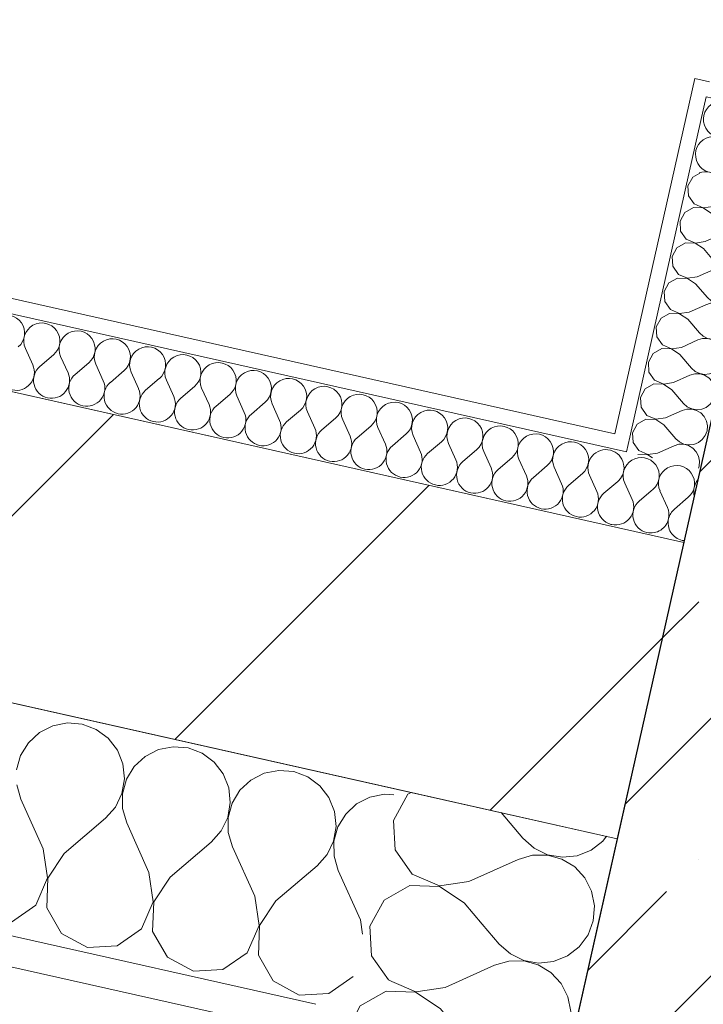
# Model space of a CAD drawing. Header units: millimetres. Extents: x -7218036 to -6920397, y 6117771 to 6333681.
# Tile 61 of 89: x -7179657 to -7179206, y 6150749 to 6151398. Entities that reach past the tile are written whole.
import ezdxf

# ---------------------------------------------------------------- set-up
doc = ezdxf.new("R2010")
doc.units = ezdxf.units.MM
doc.header["$MEASUREMENT"] = 0
for name, color, linetype in [('АР-Стены_внешние_.АР', 7, 'Continuous'), ('АР-Стены_внутренние_пилоны.АР', 7, 'Continuous'), ('АР-Стены_Перегородки_100_.АР', 7, 'Continuous'), ('ИОС-Шахты и отверстия.АР', 7, 'Continuous')]:
    doc.layers.add(name, color=color, linetype=linetype)
for name, color, linetype, lineweight in [('АР-Стены_внешние_.АР_Ном._пера__1', 7, 'Continuous', 0), ('АР-Стены_внутренние_пилоны.АР_Ном._пера__1', 7, 'Continuous', 30), ('АР-Стены_Перегородки_100_.АР_Ном._пера__1', 7, 'Continuous', 15), ('ИОС-Шахты и отверстия.АР_Ном._пера__1', 7, 'Continuous', 0)]:
    doc.layers.add(name, color=color, linetype=linetype, lineweight=lineweight)
pattern_1 = [(45, (-6566190.34, 6563027.8), (-111.369318, 111.369318), [0, -105, 0, -157.5]), (110, (-6565840.34, 6563027.8), (148.001588, 53.868173), [0, -77, 0, -133])]

# ---------------------------------------------------------------- blocks, each defined once
blk = doc.blocks.new('*X176', base_point=(-6566190.34, 6562677.79))
at = {"layer": 'АР-Стены_Перегородки_100_.АР_Ном._пера__1', "color": 7, "linetype": 'Continuous', "lineweight": 0}
for p, q in [((-7179401.15, 6150887.57), (-7179410.47, 6150870.41)), ((-7179398.98, 6150888.81), (-7179401.15, 6150887.57)), ((-7179339.68, 6150875.49), (-7179325.27, 6150858.6)), ((-7179410.47, 6150870.41), (-7179409.38, 6150850.93)), ((-7179325.27, 6150858.6), (-7179317.9, 6150852.06)), ((-7179280.37, 6150850.78), (-7179272.58, 6150856.8)), ((-7179272.58, 6150856.8), (-7179270.29, 6150859.9)), ((-7179409.38, 6150850.93), (-7179398.21, 6150834.92)), ((-7179317.9, 6150852.06), (-7179309.03, 6150847.78)), ((-7179289.52, 6150847.11), (-7179280.37, 6150850.78)), ((-7179360.98, 6150830.02), (-7179328.4, 6150844.66)), ((-7179318.94, 6150847.42), (-7179328.4, 6150844.66)), ((-7179309.09, 6150847.5), (-7179318.94, 6150847.42)), ((-7179299.59, 6150844.87), (-7179309.09, 6150847.5)), ((-7179309.03, 6150847.78), (-7179299.32, 6150846.09)), ((-7179291.79, 6150840.13), (-7179299.59, 6150844.87)), ((-7179299.32, 6150846.09), (-7179289.52, 6150847.11)), ((-7179398.21, 6150834.92), (-7179380.29, 6150827.18)), ((-7179380.29, 6150827.18), (-7179360.98, 6150830.02)), ((-7179399.86, 6150827.56), (-7179416.8, 6150817.87)), ((-7179380.35, 6150826.9), (-7179399.86, 6150827.56)), ((-7179364.11, 6150816.08), (-7179380.35, 6150826.9)), ((-7179416.8, 6150817.87), (-7179426.12, 6150800.72)), ((-7179364.11, 6150816.08), (-7179352.07, 6150801.97)), ((-7179426.12, 6150800.72), (-7179425.03, 6150781.23)), ((-7179425.03, 6150781.23), (-7179413.86, 6150765.23)), ((-7179413.86, 6150765.23), (-7179411.62, 6150764.26))]:
    blk.add_line(p, q, dxfattribs=at)
blk = doc.blocks.new('*X178', base_point=(-6566190.34, 6562677.79))
at = {"layer": 'АР-Стены_Перегородки_100_.АР_Ном._пера__1', "color": 7, "linetype": 'Continuous', "lineweight": 0}
for p, q in [((-7179291.17, 6150839.76), (-7179291.79, 6150840.13)), ((-7179284.47, 6150832.53), (-7179291.17, 6150839.76)), ((-7179280, 6150823.75), (-7179284.47, 6150832.53)), ((-7179278.1, 6150814.08), (-7179280, 6150823.75)), ((-7179278.91, 6150804.26), (-7179278.1, 6150814.08)), ((-7179282.38, 6150795.04), (-7179278.91, 6150804.26)), ((-7179352.07, 6150801.97), (-7179340.93, 6150788.91)), ((-7179288.23, 6150787.11), (-7179282.38, 6150795.04)), ((-7179340.93, 6150788.91), (-7179333.56, 6150782.37)), ((-7179296.03, 6150781.09), (-7179288.23, 6150787.11)), ((-7179334.6, 6150777.73), (-7179344.06, 6150774.97)), ((-7179324.74, 6150777.81), (-7179334.6, 6150777.73)), ((-7179333.56, 6150782.37), (-7179324.68, 6150778.09)), ((-7179315.25, 6150775.18), (-7179324.74, 6150777.81)), ((-7179324.68, 6150778.09), (-7179314.97, 6150776.4)), ((-7179314.97, 6150776.4), (-7179305.17, 6150777.42)), ((-7179305.17, 6150777.42), (-7179296.03, 6150781.09)), ((-7179376.63, 6150760.32), (-7179344.06, 6150774.97)), ((-7179306.83, 6150770.06), (-7179315.25, 6150775.18)), ((-7179300.12, 6150762.84), (-7179306.83, 6150770.06)), ((-7179411.62, 6150764.26), (-7179395.94, 6150757.49)), ((-7179415.51, 6150757.87), (-7179432.46, 6150748.18)), ((-7179396, 6150757.21), (-7179415.51, 6150757.87)), ((-7179379.76, 6150746.38), (-7179396, 6150757.21)), ((-7179395.94, 6150757.49), (-7179376.63, 6150760.32)), ((-7179295.65, 6150754.06), (-7179300.12, 6150762.84)), ((-7179293.75, 6150744.39), (-7179295.65, 6150754.06)), ((-7179432.46, 6150748.18), (-7179435.16, 6150743.2)), ((-7179379.76, 6150746.38), (-7179363.26, 6150727.05)), ((-7179294.56, 6150734.57), (-7179293.75, 6150744.39)), ((-7179298.03, 6150725.35), (-7179294.56, 6150734.57)), ((-7179303.88, 6150717.42), (-7179298.03, 6150725.35)), ((-7179307.6, 6150714.55), (-7179303.88, 6150717.42))]:
    blk.add_line(p, q, dxfattribs=at)
blk = doc.blocks.new('Стена_76_5', base_point=(-7179263.11, 6150858.29))
at = {"layer": 'АР-Стены_Перегородки_100_.АР_Ном._пера__1', "color": 7, "linetype": 'Continuous', "lineweight": 0, "flags": 128}
for points in [[(-7179263.11, 6150858.29), (-7179409.47, 6150891.17)], [(-7179644.42, 6149160.6), (-7179263.11, 6150858.29)]]:
    blk.add_lwpolyline(points, dxfattribs=at)
at = {"layer": 'АР-Стены_Перегородки_100_.АР', "color": 7, "lineweight": 0}
for name in ['*X176', '*X178']:
    blk.add_blockref(name, (-6566190.34, 6562677.79), dxfattribs=at)
blk = doc.blocks.new('*X184', base_point=(-6566190.34, 6562677.79))
at = {"layer": 'АР-Стены_Перегородки_100_.АР_Ном._пера__1', "color": 7, "linetype": 'Continuous', "lineweight": 0}
for p, q in [((-7179635.13, 6150932.72), (-7179643.91, 6150928.25)), ((-7179625.46, 6150934.62), (-7179635.13, 6150932.72)), ((-7179615.64, 6150933.81), (-7179625.46, 6150934.62)), ((-7179606.42, 6150930.35), (-7179615.64, 6150933.81)), ((-7179643.91, 6150928.25), (-7179651.14, 6150921.55)), ((-7179598.49, 6150924.49), (-7179606.42, 6150930.35)), ((-7179651.14, 6150921.55), (-7179656.26, 6150913.13)), ((-7179592.47, 6150916.7), (-7179598.49, 6150924.49)), ((-7179656.26, 6150913.13), (-7179658.88, 6150903.63)), ((-7179588.8, 6150907.55), (-7179592.47, 6150916.7)), ((-7179565.44, 6150917.07), (-7179574.22, 6150912.6)), ((-7179555.77, 6150918.97), (-7179565.44, 6150917.07)), ((-7179545.95, 6150918.16), (-7179555.77, 6150918.97)), ((-7179536.73, 6150914.69), (-7179545.95, 6150918.16)), ((-7179528.8, 6150908.84), (-7179536.73, 6150914.69)), ((-7179587.78, 6150897.75), (-7179588.8, 6150907.55)), ((-7179574.22, 6150912.6), (-7179581.45, 6150905.9)), ((-7179522.78, 6150901.04), (-7179528.8, 6150908.84)), ((-7179581.45, 6150905.9), (-7179586.56, 6150897.48)), ((-7179519.11, 6150891.9), (-7179522.78, 6150901.04)), ((-7179495.75, 6150901.42), (-7179504.53, 6150896.94)), ((-7179486.08, 6150903.32), (-7179495.75, 6150901.42)), ((-7179476.26, 6150902.51), (-7179486.08, 6150903.32)), ((-7179467.04, 6150899.04), (-7179476.26, 6150902.51)), ((-7179658.81, 6150893.78), (-7179656.04, 6150884.32)), ((-7179589.47, 6150888.04), (-7179587.78, 6150897.75)), ((-7179586.56, 6150897.48), (-7179589.19, 6150887.98)), ((-7179504.53, 6150896.94), (-7179511.75, 6150890.24)), ((-7179459.11, 6150893.19), (-7179467.04, 6150899.04)), ((-7179593.75, 6150879.17), (-7179589.47, 6150888.04)), ((-7179589.19, 6150887.98), (-7179589.11, 6150878.12)), ((-7179518.08, 6150882.1), (-7179519.11, 6150891.9)), ((-7179511.75, 6150890.24), (-7179516.87, 6150881.82)), ((-7179453.08, 6150885.39), (-7179459.11, 6150893.19)), ((-7179416.39, 6150887.67), (-7179426.06, 6150885.76)), ((-7179410.37, 6150887.17), (-7179416.39, 6150887.67)), ((-7179641.4, 6150851.75), (-7179656.04, 6150884.32)), ((-7179519.78, 6150872.39), (-7179518.08, 6150882.1)), ((-7179516.87, 6150881.82), (-7179519.49, 6150872.32)), ((-7179449.42, 6150876.24), (-7179453.08, 6150885.39)), ((-7179434.84, 6150881.29), (-7179442.06, 6150874.59)), ((-7179426.06, 6150885.76), (-7179434.84, 6150881.29)), ((-7179600.29, 6150871.8), (-7179593.75, 6150879.17)), ((-7179589.11, 6150878.12), (-7179586.35, 6150868.67)), ((-7179448.39, 6150866.44), (-7179449.42, 6150876.24)), ((-7179442.06, 6150874.59), (-7179447.18, 6150866.17)), ((-7179627.46, 6150848.62), (-7179600.29, 6150871.8)), ((-7179571.7, 6150836.09), (-7179586.35, 6150868.67)), ((-7179524.06, 6150863.51), (-7179519.78, 6150872.39)), ((-7179519.49, 6150872.32), (-7179519.42, 6150862.47)), ((-7179530.6, 6150856.14), (-7179524.06, 6150863.51)), ((-7179519.42, 6150862.47), (-7179516.66, 6150853.01)), ((-7179450.08, 6150856.74), (-7179448.39, 6150866.44)), ((-7179447.18, 6150866.17), (-7179449.8, 6150856.67)), ((-7179557.77, 6150832.96), (-7179530.6, 6150856.14)), ((-7179454.36, 6150847.86), (-7179450.08, 6150856.74)), ((-7179449.8, 6150856.67), (-7179449.73, 6150846.82)), ((-7179638.56, 6150832.43), (-7179641.4, 6150851.75)), ((-7179627.46, 6150848.62), (-7179638.28, 6150832.37)), ((-7179502.01, 6150820.44), (-7179516.66, 6150853.01)), ((-7179460.9, 6150840.49), (-7179454.36, 6150847.86)), ((-7179449.73, 6150846.82), (-7179446.97, 6150837.36)), ((-7179568.87, 6150816.78), (-7179571.7, 6150836.09)), ((-7179488.07, 6150817.31), (-7179460.9, 6150840.49)), ((-7179432.32, 6150804.79), (-7179446.97, 6150837.36)), ((-7179646.3, 6150814.52), (-7179638.56, 6150832.43)), ((-7179638.28, 6150832.37), (-7179638.94, 6150812.86)), ((-7179557.77, 6150832.96), (-7179568.59, 6150816.72)), ((-7179576.61, 6150798.86), (-7179568.87, 6150816.78)), ((-7179568.59, 6150816.72), (-7179569.25, 6150797.21)), ((-7179499.18, 6150801.13), (-7179502.01, 6150820.44)), ((-7179488.07, 6150817.31), (-7179498.9, 6150801.06)), ((-7179662.31, 6150803.34), (-7179646.3, 6150814.52)), ((-7179638.94, 6150812.86), (-7179629.25, 6150795.92)), ((-7179430.96, 6150795.5), (-7179432.32, 6150804.79)), ((-7179592.62, 6150787.69), (-7179576.61, 6150798.86)), ((-7179569.25, 6150797.21), (-7179559.56, 6150780.27)), ((-7179506.92, 6150783.21), (-7179499.18, 6150801.13)), ((-7179498.9, 6150801.06), (-7179499.56, 6150781.56)), ((-7179629.25, 6150795.92), (-7179612.1, 6150786.6)), ((-7179612.1, 6150786.6), (-7179592.62, 6150787.69)), ((-7179522.92, 6150772.04), (-7179506.92, 6150783.21)), ((-7179559.56, 6150780.27), (-7179542.41, 6150770.95)), ((-7179499.56, 6150781.56), (-7179489.87, 6150764.61)), ((-7179542.41, 6150770.95), (-7179522.92, 6150772.04)), ((-7179489.87, 6150764.61), (-7179472.72, 6150755.29)), ((-7179453.23, 6150756.38), (-7179437.23, 6150767.55)), ((-7179472.72, 6150755.29), (-7179453.23, 6150756.38))]:
    blk.add_line(p, q, dxfattribs=at)
blk = doc.blocks.new('Стена_77_5', base_point=(-7179263.11, 6150858.29))
at = {"layer": 'АР-Стены_Перегородки_100_.АР', "linetype": 'Continuous', "lineweight": 0, "true_color": 0x000000}
h = blk.add_hatch(dxfattribs=at)
h.set_pattern_fill('ШТУКАТУРКА__ГИПС_01_0005', color=18, style=0, pattern_type=2)
h.set_pattern_definition(pattern_1)
h.paths.add_polyline_path([(-7179461.85, 6150749.19), (-7182200.31, 6151364.25), (-7182204.69, 6151344.73), (-7179466.24, 6150729.68)])
at = {"layer": 'АР-Стены_Перегородки_100_.АР_Ном._пера__1', "color": 7, "linetype": 'Continuous', "lineweight": 0}
blk.add_line((-7182219.82, 6151368.63), (-7179461.85, 6150749.19), dxfattribs=at)
at = {"layer": 'АР-Стены_Перегородки_100_.АР_Ном._пера__1', "color": 7, "linetype": 'Continuous', "lineweight": 0, "flags": 128}
for points in [[(-7179409.47, 6150891.17), (-7182333.3, 6151547.85)], [(-7182204.69, 6151344.73), (-7179466.24, 6150729.68)]]:
    blk.add_lwpolyline(points, dxfattribs=at)
at = {"layer": 'АР-Стены_Перегородки_100_.АР', "color": 7, "lineweight": 0}
blk.add_blockref('*X184', (-6566190.34, 6562677.79), dxfattribs=at)
blk = doc.blocks.new('Стена_80_5', base_point=(-7179072.15, 6151138.16))
at = {"layer": 'АР-Стены_внутренние_пилоны.АР', "linetype": 'Continuous', "lineweight": 0, "true_color": 0x000000}
h = blk.add_hatch(dxfattribs=at)
h.set_pattern_fill('ЖЕЛЕЗОБЕТОН__PROJECT__0005', color=18, style=0, pattern_type=2)
h.set_pattern_definition([(45, (-6566190.34, 6562677.8), (-84.852814, 84.852814), []), (45, (-6566232.77, 6562720.22), (-84.852814, 84.852814), [90, -30, 0, -30])])
h.paths.add_polyline_path([(-7179166.72, 6151287.51), (-7179644.42, 6149160.6), (-7179444.32, 6148910.67), (-7178977.58, 6150988.81)])
at = {"layer": 'АР-Стены_внутренние_пилоны.АР_Ном._пера__1', "color": 7, "linetype": 'Continuous', "lineweight": 30, "flags": 128}
blk.add_lwpolyline([(-7179166.72, 6151287.51), (-7179644.42, 6149160.6)], dxfattribs=at)
blk = doc.blocks.new('Стена_82_5', base_point=(-7179119.24, 6150928.48))
at = {"layer": 'АР-Стены_внутренние_пилоны.АР', "linetype": 'Continuous', "lineweight": 0, "true_color": 0x000000}
h = blk.add_hatch(dxfattribs=at)
h.set_pattern_fill('БЛОКИ_БЕТОННЫЕ_ЭФФЕКТИВН_7C', color=18, style=0, pattern_type=2)
h.set_pattern_definition([(45, (-6566190.34, 6562677.8), (-127.279217, 127.279217), [])])
h.paths.add_polyline_path([(-7182333.3, 6151547.85), (-7179263.12, 6150858.3), (-7179219.29, 6151053.44), (-7182289.48, 6151742.99)])
at = {"layer": 'АР-Стены_внутренние_пилоны.АР_Ном._пера__1', "color": 7, "linetype": 'Continuous', "lineweight": 15, "flags": 128}
for points in [[(-7179219.29, 6151053.44), (-7182289.48, 6151742.99)], [(-7182333.3, 6151547.85), (-7179263.12, 6150858.3)], [(-7179263.12, 6150858.3), (-7179219.29, 6151053.44)]]:
    blk.add_lwpolyline(points, dxfattribs=at)
blk = doc.blocks.new('*X372', base_point=(-6566190.34, 6562677.79))
at = {"layer": 'АР-Стены_внешние_.АР_Ном._пера__1', "color": 7, "linetype": 'Continuous', "lineweight": 0}
for p, q in [((-7179239.63, 6151088.51), (-7179240.84, 6151087.48)), ((-7179234.98, 6151087.47), (-7179230.1, 6151076.61)), ((-7179216.4, 6151083.3), (-7179225.45, 6151075.57))]:
    blk.add_line(p, q, dxfattribs=at)
for centre, start, end in [((-7179247.35, 6151097.57), 310.47182, 121.85205), ((-7179224.12, 6151092.35), 310.47182, 204.21162), ((-7179200.89, 6151087.13), 139.95398, 194.72947), ((-7179240.96, 6151071.73), 348.03847, 24.21162), ((-7179217.72, 6151066.51), 130.47182, 166.65334), ((-7179217.72, 6151066.51), 258.0301, 263.77732)]:
    blk.add_arc(centre, 11.9, start, end, dxfattribs=at)
blk = doc.blocks.new('*X373', base_point=(-6566190.34, 6562677.79))
at = {"layer": 'АР-Стены_внешние_.АР_Ном._пера__1', "color": 7, "linetype": 'Continuous', "lineweight": 0}
for p, q in [((-7179258.21, 6151092.69), (-7179253.33, 6151081.83)), ((-7179240.84, 6151087.48), (-7179248.68, 6151080.79))]:
    blk.add_line(p, q, dxfattribs=at)
for centre, start, end in [((-7179247.35, 6151097.57), 121.85205, 204.21162), ((-7179270.58, 6151102.79), 323.13698, 11.54646), ((-7179264.19, 6151076.95), 257.34172, 24.21162), ((-7179240.96, 6151071.73), 130.47182, 257.34172), ((-7179240.96, 6151071.73), 257.34172, 348.03847), ((-7179217.72, 6151066.51), 166.65334, 257.34172), ((-7179264.19, 6151076.95), 252.29814, 257.34172), ((-7179217.72, 6151066.51), 257.34172, 258.0301)]:
    blk.add_arc(centre, 11.9, start, end, dxfattribs=at)
blk = doc.blocks.new('*X374', base_point=(-6566190.34, 6562677.79))
at = {"layer": 'АР-Стены_внешние_.АР_Ном._пера__1', "color": 7, "linetype": 'Continuous', "lineweight": 0}
for p, q in [((-7179653.13, 6151181.39), (-7179648.25, 6151170.53)), ((-7179634.55, 6151177.21), (-7179643.61, 6151169.48)), ((-7179629.9, 6151176.17), (-7179625.02, 6151165.31)), ((-7179611.32, 6151171.99), (-7179620.38, 6151164.27)), ((-7179606.67, 6151170.95), (-7179601.79, 6151160.09)), ((-7179588.09, 6151166.78), (-7179597.14, 6151159.05)), ((-7179583.44, 6151165.73), (-7179578.56, 6151154.88)), ((-7179564.86, 6151161.56), (-7179573.91, 6151153.83)), ((-7179560.21, 6151160.52), (-7179555.33, 6151149.66)), ((-7179541.63, 6151156.34), (-7179550.68, 6151148.61)), ((-7179536.98, 6151155.3), (-7179532.1, 6151144.44)), ((-7179518.4, 6151151.12), (-7179527.45, 6151143.4)), ((-7179513.75, 6151150.08), (-7179508.87, 6151139.22)), ((-7179495.16, 6151145.91), (-7179504.22, 6151138.18)), ((-7179490.52, 6151144.86), (-7179485.64, 6151134.01)), ((-7179471.93, 6151140.69), (-7179480.99, 6151132.96)), ((-7179467.29, 6151139.65), (-7179462.41, 6151128.79)), ((-7179448.7, 6151135.47), (-7179457.76, 6151127.74)), ((-7179444.06, 6151134.43), (-7179439.17, 6151123.57)), ((-7179425.47, 6151130.25), (-7179434.53, 6151122.53)), ((-7179420.83, 6151129.21), (-7179415.94, 6151118.35)), ((-7179402.24, 6151125.04), (-7179411.3, 6151117.31)), ((-7179397.6, 6151123.99), (-7179392.71, 6151113.13)), ((-7179379.01, 6151119.82), (-7179388.07, 6151112.09)), ((-7179374.36, 6151118.78), (-7179369.48, 6151107.92)), ((-7179355.78, 6151114.6), (-7179364.84, 6151106.87)), ((-7179351.13, 6151113.56), (-7179346.25, 6151102.7)), ((-7179332.55, 6151109.38), (-7179341.61, 6151101.66)), ((-7179327.9, 6151108.34), (-7179323.02, 6151097.48)), ((-7179309.32, 6151104.17), (-7179318.37, 6151096.44)), ((-7179304.67, 6151103.12), (-7179299.79, 6151092.26)), ((-7179286.09, 6151098.95), (-7179295.14, 6151091.22)), ((-7179281.44, 6151097.9), (-7179276.56, 6151087.05)), ((-7179262.86, 6151093.73), (-7179271.91, 6151086))]:
    blk.add_line(p, q, dxfattribs=at)
for centre, start, end in [((-7179665.51, 6151191.49), 310.47182, 204.21162), ((-7179642.28, 6151186.27), 310.47182, 204.21162), ((-7179619.05, 6151181.05), 310.47182, 204.21162), ((-7179595.82, 6151175.83), 310.47182, 204.21162), ((-7179572.58, 6151170.61), 310.47182, 204.21162), ((-7179549.35, 6151165.4), 310.47182, 204.21162), ((-7179659.11, 6151165.65), 257.34172, 24.21162), ((-7179635.88, 6151160.43), 130.47182, 257.34172), ((-7179526.12, 6151160.18), 310.47182, 204.21162), ((-7179502.89, 6151154.96), 310.47182, 204.21162), ((-7179635.88, 6151160.43), 257.34172, 24.21162), ((-7179612.65, 6151155.21), 130.47182, 257.34172), ((-7179612.65, 6151155.21), 257.34172, 24.21162), ((-7179479.66, 6151149.74), 310.47182, 204.21162), ((-7179589.42, 6151149.99), 130.47182, 257.34172), ((-7179589.42, 6151149.99), 257.34172, 24.21162), ((-7179566.19, 6151144.78), 130.47182, 257.34172), ((-7179456.43, 6151144.53), 310.47182, 204.21162), ((-7179566.19, 6151144.78), 257.34172, 24.21162), ((-7179542.96, 6151139.56), 130.47182, 257.34172), ((-7179433.2, 6151139.31), 310.47182, 204.21162), ((-7179542.96, 6151139.56), 257.34172, 24.21162), ((-7179519.72, 6151134.34), 130.47182, 257.34172), ((-7179409.97, 6151134.09), 310.47182, 204.21162), ((-7179386.74, 6151128.87), 310.47182, 204.21162), ((-7179519.72, 6151134.34), 257.34172, 24.21162), ((-7179496.49, 6151129.12), 130.47182, 257.34172), ((-7179496.49, 6151129.12), 257.34172, 24.21162), ((-7179363.51, 6151123.66), 310.47182, 204.21162), ((-7179473.26, 6151123.91), 130.47182, 257.34172), ((-7179473.26, 6151123.91), 257.34172, 24.21162), ((-7179450.03, 6151118.69), 130.47182, 257.34172), ((-7179340.28, 6151118.44), 310.47182, 204.21162), ((-7179450.03, 6151118.69), 257.34172, 24.21162), ((-7179426.8, 6151113.47), 130.47182, 257.34172), ((-7179317.05, 6151113.22), 310.47182, 204.21162), ((-7179426.8, 6151113.47), 257.34172, 24.21162), ((-7179403.57, 6151108.25), 130.47182, 257.34172), ((-7179293.81, 6151108), 310.47182, 204.21162), ((-7179270.58, 6151102.79), 11.54646, 204.21162), ((-7179403.57, 6151108.25), 257.34172, 24.21162), ((-7179380.34, 6151103.04), 130.47182, 257.34172), ((-7179380.34, 6151103.04), 257.34172, 24.21162), ((-7179357.11, 6151097.82), 130.47182, 257.34172), ((-7179357.11, 6151097.82), 257.34172, 24.21162), ((-7179333.88, 6151092.6), 130.47182, 257.34172), ((-7179333.88, 6151092.6), 257.34172, 24.21162), ((-7179310.65, 6151087.38), 130.47182, 257.34172), ((-7179270.58, 6151102.79), 310.47182, 323.13699), ((-7179310.65, 6151087.38), 257.34172, 24.21162), ((-7179287.42, 6151082.17), 130.47182, 257.34172), ((-7179287.42, 6151082.17), 257.34172, 24.21162), ((-7179264.19, 6151076.95), 130.47182, 252.29814)]:
    blk.add_arc(centre, 11.9, start, end, dxfattribs=at)
blk = doc.blocks.new('Стена_197_5', base_point=(-7182533.4, 6151797.77))
at = {"layer": 'АР-Стены_внешние_.АР', "linetype": 'Continuous', "lineweight": 0, "true_color": 0x000000}
h = blk.add_hatch(dxfattribs=at)
h.set_pattern_fill('ШТУКАТУРКА__ГИПС_01_0005', color=18, style=0, pattern_type=2)
h.set_pattern_definition(pattern_1)
h.paths.add_polyline_path([(-7182522.44, 6151846.56), (-7179266.88, 6151115.38), (-7179264.69, 6151125.13), (-7182520.25, 6151856.32)])
h = blk.add_hatch(dxfattribs=at)
h.set_pattern_fill('ШТУКАТУРКА__ГИПС_01_0005', color=18, style=0, pattern_type=2)
h.set_pattern_definition(pattern_1)
h.paths.add_polyline_path([(-7179264.69, 6151125.13), (-7179266.88, 6151115.38), (-7179257.12, 6151113.18)])
h = blk.add_hatch(dxfattribs=at)
h.set_pattern_fill('ШТУКАТУРКА__ГИПС_01_0005', color=18, style=0, pattern_type=2)
h.set_pattern_definition(pattern_1)
h.paths.add_polyline_path([(-7179254.93, 6151122.94), (-7179264.69, 6151125.13), (-7179257.12, 6151113.18)])
at = {"layer": 'АР-Стены_внешние_.АР_Ном._пера__1', "color": 7, "linetype": 'Continuous', "lineweight": 0}
for q in [(-7182522.44, 6151846.56), (-7179254.93, 6151122.94)]:
    blk.add_line((-7179257.12, 6151113.18), q, dxfattribs=at)
at = {"layer": 'АР-Стены_внешние_.АР_Ном._пера__1', "color": 7, "linetype": 'Continuous', "lineweight": 0, "flags": 128}
for points in [[(-7179264.69, 6151125.13), (-7182520.25, 6151856.32)], [(-7182533.4, 6151797.77), (-7179219.29, 6151053.44)], [(-7179219.29, 6151053.44), (-7179208.34, 6151102.23)]]:
    blk.add_lwpolyline(points, dxfattribs=at)
at = {"layer": 'АР-Стены_внешние_.АР', "color": 7, "lineweight": 0}
for name in ['*X374', '*X373', '*X372']:
    blk.add_blockref(name, (-6566190.34, 6562677.79), dxfattribs=at)
blk = doc.blocks.new('*X376', base_point=(-6566190.34, 6562677.79))
at = {"layer": 'АР-Стены_внешние_.АР_Ном._пера__1', "color": 7, "linetype": 'Continuous', "lineweight": 0}
for p, q in [((-7179185.42, 6151340.07), (-7179177.69, 6151331.01)), ((-7179188.53, 6151321.96), (-7179178.74, 6151326.37))]:
    blk.add_line(p, q, dxfattribs=at)
for centre, start, end in [((-7179194.48, 6151332.34), 40.47183, 124.90669), ((-7179189.26, 6151355.57), 241.76779, 272.91675), ((-7179168.64, 6151338.74), 220.47183, 347.34172), ((-7179168.64, 6151338.74), 347.34172, 349.4476), ((-7179173.86, 6151315.51), 347.34172, 114.21162), ((-7179173.86, 6151315.51), 253.59161, 347.34172), ((-7179179.07, 6151292.28), 347.34172, 80.86066), ((-7179179.07, 6151292.28), 343.82333, 347.34172)]:
    blk.add_arc(centre, 11.9, start, end, dxfattribs=at)
blk = doc.blocks.new('*X377', base_point=(-6566190.34, 6562677.79))
at = {"layer": 'АР-Стены_внешние_.АР_Ном._пера__1', "color": 7, "linetype": 'Continuous', "lineweight": 0}
for p, q in [((-7179189.6, 6151321.48), (-7179188.53, 6151321.96)), ((-7179190.64, 6151316.84), (-7179182.91, 6151307.78)), ((-7179194.81, 6151298.25), (-7179183.95, 6151303.13))]:
    blk.add_line(p, q, dxfattribs=at)
for centre, start, end in [((-7179194.48, 6151332.34), 124.90669, 294.21162), ((-7179199.69, 6151309.11), 40.47183, 294.21162), ((-7179179.07, 6151292.28), 80.86066, 114.21162), ((-7179173.86, 6151315.51), 220.47183, 253.59161), ((-7179204.91, 6151285.88), 44.1374, 110.54713), ((-7179179.07, 6151292.28), 337.94591, 343.82333)]:
    blk.add_arc(centre, 11.9, start, end, dxfattribs=at)
blk = doc.blocks.new('*X378', base_point=(-6566190.34, 6562677.79))
at = {"layer": 'АР-Стены_внешние_.АР_Ном._пера__1', "color": 7, "linetype": 'Continuous', "lineweight": 0}
for p, q in [((-7179208.66, 6151296.93), (-7179213.42, 6151294.2)), ((-7179213.42, 6151294.2), (-7179216.53, 6151288.49)), ((-7179195.86, 6151293.61), (-7179196.87, 6151294.28)), ((-7179195.86, 6151293.61), (-7179188.13, 6151284.55)), ((-7179216.53, 6151288.49), (-7179216.16, 6151281.99)), ((-7179188.13, 6151284.55), (-7179185.67, 6151282.37)), ((-7179173.16, 6151281.94), (-7179170.56, 6151283.95)), ((-7179170.56, 6151283.95), (-7179168.61, 6151286.59)), ((-7179168.61, 6151286.59), (-7179168.15, 6151287.83)), ((-7179216.16, 6151281.99), (-7179212.44, 6151276.66)), ((-7179212.44, 6151276.66), (-7179206.47, 6151274.08)), ((-7179200.03, 6151275.02), (-7179189.17, 6151279.9)), ((-7179186.02, 6151280.82), (-7179189.17, 6151279.9)), ((-7179182.74, 6151280.85), (-7179186.02, 6151280.82)), ((-7179185.67, 6151282.37), (-7179182.71, 6151280.94)), ((-7179179.57, 6151279.97), (-7179182.74, 6151280.85)), ((-7179182.71, 6151280.94), (-7179179.48, 6151280.38)), ((-7179176.76, 6151278.27), (-7179179.57, 6151279.97)), ((-7179179.48, 6151280.38), (-7179176.21, 6151280.72)), ((-7179174.53, 6151275.86), (-7179176.76, 6151278.27)), ((-7179176.21, 6151280.72), (-7179173.16, 6151281.94)), ((-7179218.64, 6151270.97), (-7179221.75, 6151265.26)), ((-7179212.99, 6151274.2), (-7179218.64, 6151270.97)), ((-7179206.49, 6151273.98), (-7179212.99, 6151274.2)), ((-7179201.07, 6151270.38), (-7179206.49, 6151273.98)), ((-7179206.47, 6151274.08), (-7179200.03, 6151275.02)), ((-7179201.07, 6151270.38), (-7179193.35, 6151261.32)), ((-7179173.04, 6151272.93), (-7179174.53, 6151275.86)), ((-7179172.4, 6151269.71), (-7179173.04, 6151272.93)), ((-7179172.67, 6151266.44), (-7179172.4, 6151269.71)), ((-7179221.75, 6151265.26), (-7179221.38, 6151258.76)), ((-7179175.78, 6151260.72), (-7179173.83, 6151263.36)), ((-7179173.83, 6151263.36), (-7179172.67, 6151266.44)), ((-7179221.38, 6151258.76), (-7179217.66, 6151253.43)), ((-7179205.25, 6151251.79), (-7179194.39, 6151256.67)), ((-7179191.24, 6151257.59), (-7179194.39, 6151256.67)), ((-7179193.35, 6151261.32), (-7179190.89, 6151259.14)), ((-7179187.95, 6151257.62), (-7179191.24, 6151257.59)), ((-7179190.89, 6151259.14), (-7179187.93, 6151257.71)), ((-7179184.79, 6151256.74), (-7179187.95, 6151257.62)), ((-7179187.93, 6151257.71), (-7179184.7, 6151257.15)), ((-7179181.98, 6151255.04), (-7179184.79, 6151256.74)), ((-7179184.7, 6151257.15), (-7179181.43, 6151257.49)), ((-7179181.43, 6151257.49), (-7179178.38, 6151258.71)), ((-7179178.38, 6151258.71), (-7179175.78, 6151260.72)), ((-7179218.21, 6151250.97), (-7179223.86, 6151247.74)), ((-7179211.71, 6151250.75), (-7179218.21, 6151250.97)), ((-7179217.66, 6151253.43), (-7179211.68, 6151250.85)), ((-7179206.29, 6151247.14), (-7179211.71, 6151250.75)), ((-7179211.68, 6151250.85), (-7179205.25, 6151251.79)), ((-7179179.75, 6151252.63), (-7179181.98, 6151255.04)), ((-7179178.26, 6151249.7), (-7179179.75, 6151252.63)), ((-7179223.86, 6151247.74), (-7179226.96, 6151242.03)), ((-7179206.29, 6151247.14), (-7179198.56, 6151238.09)), ((-7179177.62, 6151246.48), (-7179178.26, 6151249.7)), ((-7179177.89, 6151243.21), (-7179177.62, 6151246.48)), ((-7179226.96, 6151242.03), (-7179226.6, 6151235.53)), ((-7179198.56, 6151238.09), (-7179196.11, 6151235.91)), ((-7179183.6, 6151235.48), (-7179181, 6151237.49)), ((-7179181, 6151237.49), (-7179179.05, 6151240.13)), ((-7179179.05, 6151240.13), (-7179177.89, 6151243.21)), ((-7179226.6, 6151235.53), (-7179222.88, 6151230.19)), ((-7179210.47, 6151228.56), (-7179199.61, 6151233.44)), ((-7179196.45, 6151234.36), (-7179199.61, 6151233.44)), ((-7179193.17, 6151234.39), (-7179196.45, 6151234.36)), ((-7179196.11, 6151235.91), (-7179193.15, 6151234.48)), ((-7179190, 6151233.51), (-7179193.17, 6151234.39)), ((-7179193.15, 6151234.48), (-7179189.91, 6151233.92)), ((-7179187.2, 6151231.81), (-7179190, 6151233.51)), ((-7179189.91, 6151233.92), (-7179186.65, 6151234.26)), ((-7179184.96, 6151229.4), (-7179187.2, 6151231.81)), ((-7179186.65, 6151234.26), (-7179183.6, 6151235.48)), ((-7179229.07, 6151224.51), (-7179232.18, 6151218.8)), ((-7179223.43, 6151227.74), (-7179229.07, 6151224.51)), ((-7179216.92, 6151227.52), (-7179223.43, 6151227.74)), ((-7179222.88, 6151230.19), (-7179216.9, 6151227.61)), ((-7179211.51, 6151223.91), (-7179216.92, 6151227.52)), ((-7179216.9, 6151227.61), (-7179210.47, 6151228.56)), ((-7179183.47, 6151226.47), (-7179184.96, 6151229.4)), ((-7179182.84, 6151223.25), (-7179183.47, 6151226.47)), ((-7179232.18, 6151218.8), (-7179231.82, 6151212.3)), ((-7179211.51, 6151223.91), (-7179203.78, 6151214.86)), ((-7179184.26, 6151216.9), (-7179183.11, 6151219.98)), ((-7179183.11, 6151219.98), (-7179182.84, 6151223.25)), ((-7179231.82, 6151212.3), (-7179228.09, 6151206.96)), ((-7179203.78, 6151214.86), (-7179201.33, 6151212.68)), ((-7179201.33, 6151212.68), (-7179198.37, 6151211.25)), ((-7179198.37, 6151211.25), (-7179195.13, 6151210.69)), ((-7179191.86, 6151211.03), (-7179188.82, 6151212.25)), ((-7179188.82, 6151212.25), (-7179186.22, 6151214.26)), ((-7179186.22, 6151214.26), (-7179184.26, 6151216.9)), ((-7179228.09, 6151206.96), (-7179222.12, 6151204.38)), ((-7179222.12, 6151204.38), (-7179215.68, 6151205.33)), ((-7179215.68, 6151205.33), (-7179204.83, 6151210.21)), ((-7179201.67, 6151211.13), (-7179204.83, 6151210.21)), ((-7179198.39, 6151211.16), (-7179201.67, 6151211.13)), ((-7179195.22, 6151210.28), (-7179198.39, 6151211.16)), ((-7179192.41, 6151208.58), (-7179195.22, 6151210.28)), ((-7179195.13, 6151210.69), (-7179191.86, 6151211.03)), ((-7179190.18, 6151206.17), (-7179192.41, 6151208.58)), ((-7179188.69, 6151203.24), (-7179190.18, 6151206.17)), ((-7179234.29, 6151201.28), (-7179237.4, 6151195.56)), ((-7179228.64, 6151204.51), (-7179234.29, 6151201.28)), ((-7179222.14, 6151204.29), (-7179228.64, 6151204.51)), ((-7179216.73, 6151200.68), (-7179222.14, 6151204.29)), ((-7179216.73, 6151200.68), (-7179209, 6151191.63)), ((-7179188.06, 6151200.02), (-7179188.69, 6151203.24)), ((-7179188.33, 6151196.74), (-7179188.06, 6151200.02)), ((-7179237.4, 6151195.56), (-7179237.03, 6151189.07)), ((-7179191.43, 6151191.03), (-7179189.48, 6151193.67)), ((-7179189.48, 6151193.67), (-7179188.33, 6151196.74)), ((-7179237.03, 6151189.07), (-7179233.31, 6151183.73)), ((-7179220.9, 6151182.1), (-7179210.04, 6151186.98)), ((-7179206.89, 6151187.9), (-7179210.04, 6151186.98)), ((-7179209, 6151191.63), (-7179206.54, 6151189.45)), ((-7179203.61, 6151187.93), (-7179206.89, 6151187.9)), ((-7179206.54, 6151189.45), (-7179203.58, 6151188.02)), ((-7179200.44, 6151187.05), (-7179203.61, 6151187.93)), ((-7179203.58, 6151188.02), (-7179200.35, 6151187.46)), ((-7179197.63, 6151185.35), (-7179200.44, 6151187.05)), ((-7179200.35, 6151187.46), (-7179197.08, 6151187.8)), ((-7179195.4, 6151182.94), (-7179197.63, 6151185.35)), ((-7179197.08, 6151187.8), (-7179194.03, 6151189.02)), ((-7179194.03, 6151189.02), (-7179191.43, 6151191.03)), ((-7179233.86, 6151181.28), (-7179239.51, 6151178.05)), ((-7179227.36, 6151181.06), (-7179233.86, 6151181.28)), ((-7179233.31, 6151183.73), (-7179227.34, 6151181.15)), ((-7179221.94, 6151177.45), (-7179227.36, 6151181.06)), ((-7179227.34, 6151181.15), (-7179220.9, 6151182.1)), ((-7179193.91, 6151180.01), (-7179195.4, 6151182.94)), ((-7179193.27, 6151176.79), (-7179193.91, 6151180.01)), ((-7179239.51, 6151178.05), (-7179242.62, 6151172.33)), ((-7179242.62, 6151172.33), (-7179242.25, 6151165.84)), ((-7179221.94, 6151177.45), (-7179214.22, 6151168.4)), ((-7179194.7, 6151170.44), (-7179193.54, 6151173.51)), ((-7179193.54, 6151173.51), (-7179193.27, 6151176.79)), ((-7179242.25, 6151165.84), (-7179238.53, 6151160.5)), ((-7179214.22, 6151168.4), (-7179211.76, 6151166.21)), ((-7179211.76, 6151166.21), (-7179208.8, 6151164.79)), ((-7179199.25, 6151165.79), (-7179196.65, 6151167.8)), ((-7179196.65, 6151167.8), (-7179194.7, 6151170.44)), ((-7179238.53, 6151160.5), (-7179232.55, 6151157.92)), ((-7179226.12, 6151158.87), (-7179215.26, 6151163.75)), ((-7179212.11, 6151164.67), (-7179215.26, 6151163.75)), ((-7179208.82, 6151164.69), (-7179212.11, 6151164.67)), ((-7179205.66, 6151163.82), (-7179208.82, 6151164.69)), ((-7179208.8, 6151164.79), (-7179205.57, 6151164.22)), ((-7179202.85, 6151162.11), (-7179205.66, 6151163.82)), ((-7179205.57, 6151164.22), (-7179202.3, 6151164.57)), ((-7179200.62, 6151159.71), (-7179202.85, 6151162.11)), ((-7179202.3, 6151164.57), (-7179199.25, 6151165.79)), ((-7179199.13, 6151156.78), (-7179200.62, 6151159.71)), ((-7179244.73, 6151154.82), (-7179247.83, 6151149.1)), ((-7179239.08, 6151158.05), (-7179244.73, 6151154.82)), ((-7179232.58, 6151157.83), (-7179239.08, 6151158.05)), ((-7179227.16, 6151154.22), (-7179232.58, 6151157.83)), ((-7179232.55, 6151157.92), (-7179226.12, 6151158.87)), ((-7179227.16, 6151154.22), (-7179219.43, 6151145.16)), ((-7179198.49, 6151153.56), (-7179199.13, 6151156.78)), ((-7179198.76, 6151150.28), (-7179198.49, 6151153.56)), ((-7179247.83, 6151149.1), (-7179247.47, 6151142.61)), ((-7179201.87, 6151144.57), (-7179199.92, 6151147.21)), ((-7179199.92, 6151147.21), (-7179198.76, 6151150.28)), ((-7179247.47, 6151142.61), (-7179243.75, 6151137.27)), ((-7179231.34, 6151135.64), (-7179220.48, 6151140.52)), ((-7179217.32, 6151141.44), (-7179220.48, 6151140.52)), ((-7179219.43, 6151145.16), (-7179216.98, 6151142.98)), ((-7179214.04, 6151141.46), (-7179217.32, 6151141.44)), ((-7179216.98, 6151142.98), (-7179214.02, 6151141.56)), ((-7179210.87, 6151140.59), (-7179214.04, 6151141.46)), ((-7179214.02, 6151141.56), (-7179210.78, 6151140.99)), ((-7179208.07, 6151138.88), (-7179210.87, 6151140.59)), ((-7179210.78, 6151140.99), (-7179207.52, 6151141.34)), ((-7179207.52, 6151141.34), (-7179204.47, 6151142.56)), ((-7179204.47, 6151142.56), (-7179201.87, 6151144.57)), ((-7179244.3, 6151134.82), (-7179249.94, 6151131.59)), ((-7179237.79, 6151134.6), (-7179244.3, 6151134.82)), ((-7179243.75, 6151137.27), (-7179237.77, 6151134.69)), ((-7179232.38, 6151130.99), (-7179237.79, 6151134.6)), ((-7179237.77, 6151134.69), (-7179231.34, 6151135.64)), ((-7179205.83, 6151136.48), (-7179208.07, 6151138.88)), ((-7179204.34, 6151133.55), (-7179205.83, 6151136.48)), ((-7179203.71, 6151130.33), (-7179204.34, 6151133.55)), ((-7179249.94, 6151131.59), (-7179253.05, 6151125.87)), ((-7179232.38, 6151130.99), (-7179224.65, 6151121.93)), ((-7179205.13, 6151123.98), (-7179203.98, 6151127.05)), ((-7179203.98, 6151127.05), (-7179203.71, 6151130.33)), ((-7179253.05, 6151125.87), (-7179252.69, 6151119.38)), ((-7179224.65, 6151121.93), (-7179222.2, 6151119.75)), ((-7179209.69, 6151119.33), (-7179207.09, 6151121.34)), ((-7179207.09, 6151121.34), (-7179205.13, 6151123.98)), ((-7179252.69, 6151119.38), (-7179248.96, 6151114.04)), ((-7179248.96, 6151114.04), (-7179242.99, 6151111.46)), ((-7179236.55, 6151112.41), (-7179225.7, 6151117.29)), ((-7179222.54, 6151118.21), (-7179225.7, 6151117.29)), ((-7179219.26, 6151118.23), (-7179222.54, 6151118.21)), ((-7179222.2, 6151119.75), (-7179219.24, 6151118.33)), ((-7179216.09, 6151117.36), (-7179219.26, 6151118.23)), ((-7179219.24, 6151118.33), (-7179216, 6151117.76)), ((-7179213.28, 6151115.65), (-7179216.09, 6151117.36)), ((-7179216, 6151117.76), (-7179212.73, 6151118.11)), ((-7179211.05, 6151113.24), (-7179213.28, 6151115.65)), ((-7179212.73, 6151118.11), (-7179209.69, 6151119.33)), ((-7179249.51, 6151111.59), (-7179249.65, 6151111.51)), ((-7179243.01, 6151111.37), (-7179249.51, 6151111.59)), ((-7179239.95, 6151109.33), (-7179243.01, 6151111.37)), ((-7179242.99, 6151111.46), (-7179236.55, 6151112.41)), ((-7179209.56, 6151110.32), (-7179211.05, 6151113.24)), ((-7179208.93, 6151107.09), (-7179209.56, 6151110.32)), ((-7179209.68, 6151102.53), (-7179209.2, 6151103.82)), ((-7179209.2, 6151103.82), (-7179208.93, 6151107.09))]:
    blk.add_line(p, q, dxfattribs=at)
blk = doc.blocks.new('Стена_198_5', base_point=(-7179219.29, 6151053.44))
at = {"layer": 'АР-Стены_внешние_.АР', "linetype": 'Continuous', "lineweight": 0, "true_color": 0x000000}
h = blk.add_hatch(dxfattribs=at)
h.set_pattern_fill('ШТУКАТУРКА__ГИПС_01_0005', color=18, style=0, pattern_type=2)
h.set_pattern_definition(pattern_1)
h.paths.add_polyline_path([(-7179214.31, 6151349.44), (-7179204.55, 6151347.25), (-7179212.12, 6151359.2)])
h = blk.add_hatch(dxfattribs=at)
h.set_pattern_fill('ШТУКАТУРКА__ГИПС_01_0005', color=18, style=0, pattern_type=2)
h.set_pattern_definition(pattern_1)
h.paths.add_polyline_path([(-7179202.36, 6151357.01), (-7179212.12, 6151359.2), (-7179204.55, 6151347.25)])
h = blk.add_hatch(dxfattribs=at)
h.set_pattern_fill('ШТУКАТУРКА__ГИПС_01_0005', color=18, style=0, pattern_type=2)
h.set_pattern_definition(pattern_1)
h.paths.add_polyline_path([(-7179264.69, 6151125.13), (-7179254.93, 6151122.94), (-7179204.55, 6151347.25), (-7179214.31, 6151349.44)])
at = {"layer": 'АР-Стены_внешние_.АР_Ном._пера__1', "color": 7, "linetype": 'Continuous', "lineweight": 0}
for p, q in [((-7179204.55, 6151347.25), (-7179215.51, 6151298.47)), ((-7179155.76, 6151336.3), (-7179204.55, 6151347.25)), ((-7179215.51, 6151298.47), (-7179254.93, 6151122.94)), ((-7179257.12, 6151113.18), (-7179254.93, 6151122.94))]:
    blk.add_line(p, q, dxfattribs=at)
at = {"layer": 'АР-Стены_внешние_.АР_Ном._пера__1', "color": 7, "linetype": 'Continuous', "lineweight": 0, "flags": 128}
for points in [[(-7179212.12, 6151359.2), (-7179264.69, 6151125.13)], [(-7179212.12, 6151359.2), (-7179202.36, 6151357.01)], [(-7179208.34, 6151102.23), (-7179166.72, 6151287.51)]]:
    blk.add_lwpolyline(points, dxfattribs=at)
at = {"layer": 'АР-Стены_внешние_.АР', "color": 7, "lineweight": 0}
for name in ['*X377', '*X376', '*X378']:
    blk.add_blockref(name, (-6566190.34, 6562677.79), dxfattribs=at)
blk = doc.blocks.new('Символ Проема в Полу 21[125]_5', base_point=(-7179466.24, 6150729.68))
at = {"layer": 'ИОС-Шахты и отверстия.АР_Ном._пера__1', "color": 7, "linetype": 'Continuous', "lineweight": 0, "flags": 128}
blk.add_lwpolyline([(-7179466.24, 6150729.68), (-7182204.69, 6151344.72), (-7182511.48, 6149978.76), (-7181901.71, 6150866.22)], close=True, dxfattribs=at)

msp = doc.modelspace()

# ---------------------------------------------------------------- block references
at = {"layer": 'АР-Стены_внешние_.АР', "color": 7, "lineweight": 0}
for name, p in [('Стена_197_5', (-7182533.4, 6151797.77)), ('Стена_198_5', (-7179219.29, 6151053.44))]:
    msp.add_blockref(name, p, dxfattribs=at)
at = {"layer": 'АР-Стены_внутренние_пилоны.АР', "color": 7, "lineweight": 0}
for name, p in [('Стена_82_5', (-7179119.24, 6150928.48)), ('Стена_80_5', (-7179072.15, 6151138.16))]:
    msp.add_blockref(name, p, dxfattribs=at)
at = {"layer": 'АР-Стены_Перегородки_100_.АР', "color": 7, "lineweight": 0}
for name in ['Стена_77_5', 'Стена_76_5']:
    msp.add_blockref(name, (-7179263.11, 6150858.29), dxfattribs=at)
at = {"layer": 'ИОС-Шахты и отверстия.АР', "color": 7, "linetype": 'Continuous', "lineweight": 0}
msp.add_blockref('Символ Проема в Полу 21[125]_5', (-7179466.24, 6150729.68), dxfattribs=at)

doc.saveas('drawing.dxf')
